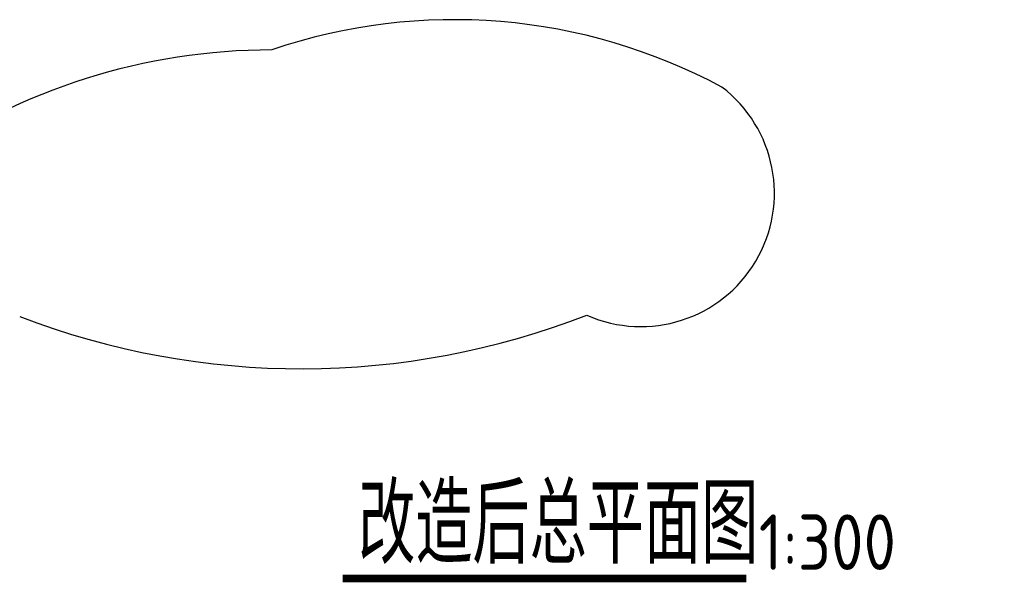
# Model space of a CAD drawing. Extents: x -424536 to -66822, y 139826 to 492209.
# Tile 49 of 69: x -130025 to -103433, y 160495 to 175697. Entities that reach past the tile are written whole.
import ezdxf

# ---------------------------------------------------------------- set-up
doc = ezdxf.new("R2010")
doc.units = 0
doc.header["$LTSCALE"] = 1000
doc.header["$MEASUREMENT"] = 0
doc.layers.add('DIM_SYMB', color=3, linetype='Continuous')
doc.layers.add('PUB_TEXT', color=7, linetype='Continuous')
doc.styles.get("Standard").update_dxf_attribs({"font": 'gbenor.shx', "bigfont": 'gbcbig.shx'})

msp = doc.modelspace()

# ---------------------------------------------------------------- linework, layer by layer
at = {"color": 1}
for centre, radius, start, end in [((-118291.6, 160434.4), 15262.2, 61.7335, 108.81599), ((-123186, 158086.9), 16794.1, 90.09582, 124.88366), ((-113247, 171008.7), 3604.3, 246.0829, 52.7199), ((-122419.2, 187505.5), 21240.6, 249.01759, 291.28617)]:
    msp.add_arc(centre, radius, start, end, dxfattribs=at)
at = {"layer": 'DIM_SYMB', "const_width": 210}
msp.add_lwpolyline([(-121305.3, 160599.7), (-110400.6, 160599.7)], dxfattribs=at)

# ---------------------------------------------------------------- texts
at = {"layer": 'PUB_TEXT'}
for s, height, p in [('改造后总平面图', 2144.68, (-120885.2, 160997.3)), ('1:300', 1500, (-110065.4, 160829.2))]:
    msp.add_text(s, height=height, dxfattribs=at).set_placement(p)

doc.saveas('drawing.dxf')
